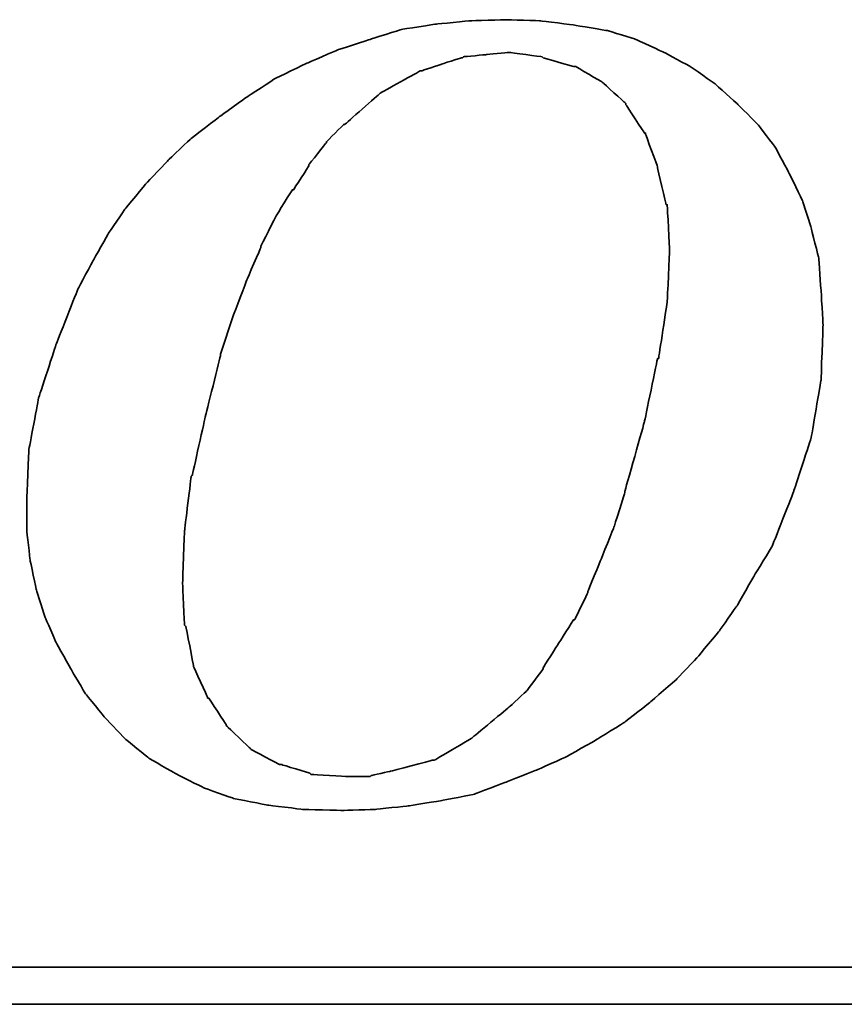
# Model space of a CAD drawing. Extents: x 21 to 250, y 56 to 189.
# Tile 43 of 49: x 211.92 to 214.27, y 118.06 to 120.88. Entities that reach past the tile are written whole.
import ezdxf

# ---------------------------------------------------------------- set-up
doc = ezdxf.new("R2010")
doc.units = 0
doc.header["$LTSCALE"] = 3
doc.header["$MEASUREMENT"] = 0
doc.layers.add('DIM', color=4, linetype='CONTINUOUS')
doc.layers.add('layer 1', color=7, linetype='CONTINUOUS')

# ---------------------------------------------------------------- blocks, each defined once
blk = doc.blocks.new('TBI MOTION logo(完整正式版)')
at = {"layer": 'layer 1', "color": 22, "lineweight": 35}
for points, knots in [([(35.79625, -6.98375), (35.79625, -6.98375), (36.23125, -7.43875), (36.23125, -7.43875), (36.23125, -7.43875), (36.23125, -7.43875), (36.75625, -7.87125), (36.75625, -7.87125), (36.75625, -7.87125), (36.75625, -7.87125), (37.33125, -8.20375), (37.33125, -8.20375), (37.33125, -8.20375), (37.33125, -8.20375), (37.95625, -8.51875), (37.95625, -8.51875), (37.95625, -8.51875), (37.95625, -8.51875), (38.62625, -8.75875), (38.62625, -8.75875), (38.62625, -8.75875), (38.62625, -8.75875), (39.37125, -8.90375), (39.37125, -8.90375), (39.37125, -8.90375), (39.37125, -8.90375), (40.14125, -8.99875), (40.14125, -8.99875), (40.14125, -8.99875), (40.14125, -8.99875), (41.02625, -9.02375), (41.02625, -9.02375), (41.02625, -9.02375), (41.02625, -9.02375), (41.74625, -8.99875), (41.74625, -8.99875), (41.74625, -8.99875), (41.74625, -8.99875), (42.46625, -8.92375), (42.46625, -8.92375), (42.46625, -8.92375), (42.46625, -8.92375), (43.21125, -8.80625), (43.21125, -8.80625), (43.21125, -8.80625), (43.21125, -8.80625), (43.93125, -8.66375), (43.93125, -8.66375), (43.93125, -8.66375), (43.93125, -8.66375), (44.62625, -8.39875), (44.62625, -8.39875), (44.62625, -8.39875), (44.62625, -8.39875), (45.29625, -8.13375), (45.29625, -8.13375), (45.29625, -8.13375), (45.29625, -8.13375), (45.94625, -7.84375), (45.94625, -7.84375), (45.94625, -7.84375), (45.94625, -7.84375), (46.61625, -7.46375), (46.61625, -7.46375), (46.61625, -7.46375), (46.61625, -7.46375), (47.24125, -7.07875), (47.24125, -7.07875), (47.24125, -7.07875), (47.24125, -7.07875), (47.81625, -6.62375), (47.81625, -6.62375), (47.81625, -6.62375), (47.81625, -6.62375), (48.36875, -6.14375), (48.36875, -6.14375), (48.36875, -6.14375), (48.36875, -6.14375), (48.84625, -5.64125), (48.84625, -5.64125), (48.84625, -5.64125), (48.84625, -5.64125), (49.32625, -5.06375), (49.32625, -5.06375), (49.32625, -5.06375), (49.32625, -5.06375), (49.71125, -4.51374), (49.71125, -4.51374), (49.71125, -4.51374), (49.71125, -4.51374), (50.09625, -3.83874), (50.09625, -3.83874), (50.09625, -3.83874), (50.09625, -3.83874), (50.48125, -3.21374), (50.48125, -3.21374), (50.48125, -3.21374), (50.48125, -3.21374), (50.96125, -1.99125), (50.96125, -1.99125), (50.96125, -1.99125), (50.96125, -1.99125), (51.34375, -0.81875), (51.34375, -0.81875), (51.34375, -0.81875), (51.34375, -0.81875), (51.56125, 0.45624), (51.56125, 0.45624), (51.56125, 0.45624), (51.56125, 0.45624), (51.60625, 1.67624), (51.60625, 1.67624), (51.60625, 1.67624), (51.60625, 1.67624), (51.56125, 2.44625), (51.56125, 2.44625), (51.56125, 2.44625), (51.56125, 2.44625), (51.51125, 3.14125), (51.51125, 3.14125), (51.51125, 3.14125), (51.51125, 3.14125), (51.34375, 3.81125), (51.34375, 3.81125), (51.34375, 3.81125), (51.34375, 3.81125), (51.15125, 4.41125), (51.15125, 4.41125), (51.15125, 4.41125), (51.15125, 4.41125), (50.86125, 5.01125), (50.86125, 5.01125), (50.86125, 5.01125), (50.86125, 5.01125), (50.55125, 5.58875), (50.55125, 5.58875), (50.55125, 5.58875), (50.55125, 5.58875), (50.16625, 6.09125), (50.16625, 6.09125), (50.16625, 6.09125), (50.16625, 6.09125), (49.71125, 6.54875), (49.71125, 6.54875), (49.71125, 6.54875), (49.71125, 6.54875), (49.23125, 6.98125), (49.23125, 6.98125), (49.23125, 6.98125), (49.23125, 6.98125), (48.67875, 7.36625), (48.67875, 7.36625), (48.67875, 7.36625), (48.67875, 7.36625), (48.10375, 7.67625), (48.10375, 7.67625), (48.10375, 7.67625), (48.10375, 7.67625), (47.48125, 7.96375), (47.48125, 7.96375), (47.48125, 7.96375), (47.48125, 7.96375), (46.85625, 8.15625), (46.85625, 8.15625), (46.85625, 8.15625), (46.85625, 8.15625), (46.13625, 8.27624), (46.13625, 8.27624), (46.13625, 8.27624), (46.13625, 8.27624), (45.39125, 8.37125), (45.39125, 8.37125), (45.39125, 8.37125), (45.39125, 8.37125), (44.62625, 8.39624), (44.62625, 8.39624), (44.62625, 8.39624), (44.62625, 8.39624), (43.83625, 8.37125), (43.83625, 8.37125), (43.83625, 8.37125), (43.83625, 8.37125), (43.09125, 8.30125), (43.09125, 8.30125), (43.09125, 8.30125), (43.09125, 8.30125), (42.32125, 8.18125), (42.32125, 8.18125), (42.32125, 8.18125), (42.32125, 8.18125), (41.62875, 7.96375), (41.62875, 7.96375), (41.62875, 7.96375), (41.62875, 7.96375), (40.90625, 7.72625), (40.90625, 7.72625), (40.90625, 7.72625), (40.90625, 7.72625), (40.23624, 7.43625), (40.23624, 7.43625), (40.23624, 7.43625), (40.23624, 7.43625), (39.54124, 7.10125), (39.54124, 7.10125), (39.54124, 7.10125), (39.54124, 7.10125), (38.91625, 6.69125), (38.91625, 6.69125), (38.91625, 6.69125), (38.91625, 6.69125), (38.31625, 6.26125), (38.31625, 6.26125), (38.31625, 6.26125), (38.31625, 6.26125), (37.69125, 5.78125), (37.69125, 5.78125), (37.69125, 5.78125), (37.69125, 5.78125), (37.18625, 5.30125), (37.18625, 5.30125), (37.18625, 5.30125), (37.18625, 5.30125), (36.70625, 4.79624), (36.70625, 4.79624), (36.70625, 4.79624), (36.70625, 4.79624), (36.23125, 4.22125), (36.23125, 4.22125), (36.23125, 4.22125), (36.23125, 4.22125), (35.87124, 3.69375), (35.87124, 3.69375), (35.87124, 3.69375), (35.87124, 3.69375), (35.53125, 3.09125), (35.53125, 3.09125), (35.53125, 3.09125), (35.53125, 3.09125), (35.19875, 2.47125), (35.19875, 2.47125), (35.19875, 2.47125), (35.19875, 2.47125), (34.71625, 1.24625), (34.71625, 1.24625), (34.71625, 1.24625), (34.71625, 1.24625), (34.33125, 0.06874), (34.33125, 0.06874), (34.33125, 0.06874), (34.33125, 0.06874), (34.11625, -1.07875), (34.11625, -1.07875), (34.11625, -1.07875), (34.11625, -1.07875), (34.07125, -2.15875), (34.07125, -2.15875), (34.07125, -2.15875), (34.07125, -2.15875), (34.07125, -2.85375), (34.07125, -2.85375), (34.07125, -2.85375), (34.07125, -2.85375), (34.14125, -3.50375), (34.14125, -3.50375), (34.14125, -3.50375), (34.14125, -3.50375), (34.28625, -4.17375), (34.28625, -4.17375), (34.28625, -4.17375), (34.28625, -4.17375), (34.47625, -4.77624), (34.47625, -4.77624), (34.47625, -4.77624), (34.47625, -4.77624), (34.71625, -5.32625), (34.71625, -5.32625), (34.71625, -5.32625), (34.71625, -5.32625), (35.05375, -5.92875), (35.05375, -5.92875), (35.05375, -5.92875), (35.05375, -5.92875), (35.36375, -6.45375), (35.36375, -6.45375), (35.36375, -6.45375), (35.36375, -6.45375), (35.79625, -6.98375), (35.79625, -6.98375)], [0, 0, 0, 0, 0.01388889, 0.01388889, 0.01388889, 0.0138889, 0.02777778, 0.02777778, 0.02777778, 0.02777779, 0.04166667, 0.04166667, 0.04166667, 0.04166668, 0.05555556, 0.05555556, 0.05555556, 0.05555557, 0.06944444, 0.06944444, 0.06944444, 0.06944445, 0.08333333, 0.08333333, 0.08333333, 0.08333334, 0.09722222, 0.09722222, 0.09722222, 0.09722223, 0.11111111, 0.11111111, 0.11111111, 0.11111112, 0.125, 0.125, 0.125, 0.12500001, 0.13888889, 0.13888889, 0.13888889, 0.1388889, 0.15277778, 0.15277778, 0.15277778, 0.15277779, 0.16666667, 0.16666667, 0.16666667, 0.16666668, 0.18055556, 0.18055556, 0.18055556, 0.18055557, 0.19444444, 0.19444444, 0.19444444, 0.19444445, 0.20833333, 0.20833333, 0.20833333, 0.20833334, 0.22222222, 0.22222222, 0.22222222, 0.22222223, 0.23611111, 0.23611111, 0.23611111, 0.23611112, 0.25, 0.25, 0.25, 0.25000001, 0.26388889, 0.26388889, 0.26388889, 0.2638889, 0.27777778, 0.27777778, 0.27777778, 0.27777779, 0.29166667, 0.29166667, 0.29166667, 0.29166668, 0.30555556, 0.30555556, 0.30555556, 0.30555557, 0.31944444, 0.31944444, 0.31944444, 0.31944445, 0.33333333, 0.33333333, 0.33333333, 0.33333334, 0.34722222, 0.34722222, 0.34722222, 0.34722223, 0.36111111, 0.36111111, 0.36111111, 0.36111112, 0.375, 0.375, 0.375, 0.37500001, 0.38888889, 0.38888889, 0.38888889, 0.3888889, 0.40277778, 0.40277778, 0.40277778, 0.40277779, 0.41666667, 0.41666667, 0.41666667, 0.41666668, 0.43055556, 0.43055556, 0.43055556, 0.43055557, 0.44444444, 0.44444444, 0.44444444, 0.44444445, 0.45833333, 0.45833333, 0.45833333, 0.45833334, 0.47222222, 0.47222222, 0.47222222, 0.47222223, 0.48611111, 0.48611111, 0.48611111, 0.48611112, 0.5, 0.5, 0.5, 0.50000001, 0.51388889, 0.51388889, 0.51388889, 0.5138889, 0.52777778, 0.52777778, 0.52777778, 0.52777779, 0.54166667, 0.54166667, 0.54166667, 0.54166668, 0.55555556, 0.55555556, 0.55555556, 0.55555557, 0.56944444, 0.56944444, 0.56944444, 0.56944445, 0.58333333, 0.58333333, 0.58333333, 0.58333334, 0.59722222, 0.59722222, 0.59722222, 0.59722223, 0.61111111, 0.61111111, 0.61111111, 0.61111112, 0.625, 0.625, 0.625, 0.62500001, 0.63888889, 0.63888889, 0.63888889, 0.6388889, 0.65277778, 0.65277778, 0.65277778, 0.65277779, 0.66666667, 0.66666667, 0.66666667, 0.66666668, 0.68055556, 0.68055556, 0.68055556, 0.68055557, 0.69444444, 0.69444444, 0.69444444, 0.69444445, 0.70833333, 0.70833333, 0.70833333, 0.70833334, 0.72222222, 0.72222222, 0.72222222, 0.72222223, 0.73611111, 0.73611111, 0.73611111, 0.73611112, 0.75, 0.75, 0.75, 0.75000001, 0.76388889, 0.76388889, 0.76388889, 0.7638889, 0.77777778, 0.77777778, 0.77777778, 0.77777779, 0.79166667, 0.79166667, 0.79166667, 0.79166668, 0.80555556, 0.80555556, 0.80555556, 0.80555557, 0.81944444, 0.81944444, 0.81944444, 0.81944445, 0.83333333, 0.83333333, 0.83333333, 0.83333334, 0.84722222, 0.84722222, 0.84722222, 0.84722223, 0.86111111, 0.86111111, 0.86111111, 0.86111112, 0.875, 0.875, 0.875, 0.87500001, 0.88888889, 0.88888889, 0.88888889, 0.8888889, 0.90277778, 0.90277778, 0.90277778, 0.90277779, 0.91666667, 0.91666667, 0.91666667, 0.91666668, 0.93055556, 0.93055556, 0.93055556, 0.93055557, 0.94444444, 0.94444444, 0.94444444, 0.94444445, 0.95833333, 0.95833333, 0.95833333, 0.95833334, 0.97222222, 0.97222222, 0.97222222, 0.97222223, 0.98611111, 0.98611111, 0.98611111, 0.98611112, 1, 1, 1, 1]), ([(38.33875, 1.03124), (38.33875, 1.03124), (38.62625, 1.89625), (38.62625, 1.89625), (38.62625, 1.89625), (38.62625, 1.89625), (38.91625, 2.66375), (38.91625, 2.66375), (38.91625, 2.66375), (38.91625, 2.66375), (39.22625, 3.38125), (39.22625, 3.38125), (39.22625, 3.38125), (39.22625, 3.38125), (39.22625, 3.40624), (39.22625, 3.40624), (39.22625, 3.40624), (39.22625, 3.40624), (39.56124, 4.07624), (39.56124, 4.07624), (39.56124, 4.07624), (39.56124, 4.07624), (39.92125, 4.65125), (39.92125, 4.65125), (39.92125, 4.65125), (39.92125, 4.65125), (39.94625, 4.65125), (39.94625, 4.65125), (39.94625, 4.65125), (39.94625, 4.65125), (40.28125, 5.17875), (40.28125, 5.17875), (40.28125, 5.17875), (40.28125, 5.17875), (40.28125, 5.20375), (40.28125, 5.20375), (40.28125, 5.20375), (40.28125, 5.20375), (40.66875, 5.68625), (40.66875, 5.68625), (40.66875, 5.68625), (40.66875, 5.68625), (40.66875, 5.70625), (40.66875, 5.70625), (40.66875, 5.70625), (40.66875, 5.70625), (41.05124, 6.09125), (41.05124, 6.09125), (41.05124, 6.09125), (41.05124, 6.09125), (41.07625, 6.09125), (41.07625, 6.09125), (41.07625, 6.09125), (41.07625, 6.09125), (41.84125, 6.76625), (41.84125, 6.76625), (41.84125, 6.76625), (41.84125, 6.76625), (41.86625, 6.78625), (41.86625, 6.78625), (41.86625, 6.78625), (41.86625, 6.78625), (42.73125, 7.26624), (42.73125, 7.26624), (42.73125, 7.26624), (42.73125, 7.26624), (42.75625, 7.26624), (42.75625, 7.26624), (42.75625, 7.26624), (42.75625, 7.26624), (43.18625, 7.41125), (43.18625, 7.41125), (43.18625, 7.41125), (43.18625, 7.41125), (43.64125, 7.55625), (43.64125, 7.55625), (43.64125, 7.55625), (43.64125, 7.55625), (43.66625, 7.55625), (43.66625, 7.55625), (43.66625, 7.55625), (43.66625, 7.55625), (43.69125, 7.58124), (43.69125, 7.58124), (43.69125, 7.58124), (43.69125, 7.58124), (44.19125, 7.62625), (44.19125, 7.62625), (44.19125, 7.62625), (44.19125, 7.62625), (44.67125, 7.67625), (44.67125, 7.67625), (44.67125, 7.67625), (44.67125, 7.67625), (44.69625, 7.67625), (44.69625, 7.67625), (44.69625, 7.67625), (44.69625, 7.67625), (45.41875, 7.58124), (45.41875, 7.58124), (45.41875, 7.58124), (45.41875, 7.58124), (45.44125, 7.55625), (45.44125, 7.55625), (45.44125, 7.55625), (45.44125, 7.55625), (46.11125, 7.36625), (46.11125, 7.36625), (46.11125, 7.36625), (46.11125, 7.36625), (46.13625, 7.36625), (46.13625, 7.36625), (46.13625, 7.36625), (46.13625, 7.36625), (46.15875, 7.36625), (46.15875, 7.36625), (46.15875, 7.36625), (46.15875, 7.36625), (46.73625, 7.02624), (46.73625, 7.02624), (46.73625, 7.02624), (46.73625, 7.02624), (46.76125, 7.00624), (46.76125, 7.00624), (46.76125, 7.00624), (46.76125, 7.00624), (47.24125, 6.57124), (47.24125, 6.57124), (47.24125, 6.57124), (47.24125, 6.57124), (47.26625, 6.54875), (47.26625, 6.54875), (47.26625, 6.54875), (47.26625, 6.54875), (47.26625, 6.52375), (47.26625, 6.52375), (47.26625, 6.52375), (47.26625, 6.52375), (47.67375, 5.89875), (47.67375, 5.89875), (47.67375, 5.89875), (47.67375, 5.89875), (47.69625, 5.89875), (47.69625, 5.89875), (47.69625, 5.89875), (47.69625, 5.89875), (47.69625, 5.87625), (47.69625, 5.87625), (47.69625, 5.87625), (47.69625, 5.87625), (47.96125, 5.15625), (47.96125, 5.15625), (47.96125, 5.15625), (47.96125, 5.15625), (47.96125, 5.13125), (47.96125, 5.13125), (47.96125, 5.13125), (47.96125, 5.13125), (48.15125, 4.31875), (48.15125, 4.31875), (48.15125, 4.31875), (48.15125, 4.31875), (48.17625, 4.31875), (48.17625, 4.31875), (48.17625, 4.31875), (48.17625, 4.31875), (48.17625, 4.29125), (48.17625, 4.29125), (48.17625, 4.29125), (48.17625, 4.29125), (48.22625, 3.33125), (48.22625, 3.33125), (48.22625, 3.33125), (48.22625, 3.33125), (48.22625, 3.30875), (48.22625, 3.30875), (48.22625, 3.30875), (48.22625, 3.30875), (48.17625, 2.20624), (48.17625, 2.20624), (48.17625, 2.20624), (48.17625, 2.20624), (48.17625, 2.18124), (48.17625, 2.18124), (48.17625, 2.18124), (48.17625, 2.18124), (47.98375, 0.93624), (47.98375, 0.93624), (47.98375, 0.93624), (47.98375, 0.93624), (47.96125, 0.93624), (47.96125, 0.93624), (47.96125, 0.93624), (47.96125, 0.93624), (47.67375, -0.45874), (47.67375, -0.45874), (47.67375, -0.45874), (47.67375, -0.45874), (47.24125, -1.99125), (47.24125, -1.99125), (47.24125, -1.99125), (47.24125, -1.99125), (47.24125, -2.01874), (47.24125, -2.01874), (47.24125, -2.01874), (47.24125, -2.01874), (47.00125, -2.78375), (47.00125, -2.78375), (47.00125, -2.78375), (47.00125, -2.78375), (46.71125, -3.50375), (46.71125, -3.50375), (46.71125, -3.50375), (46.71125, -3.50375), (46.42625, -4.19875), (46.42625, -4.19875), (46.42625, -4.19875), (46.42625, -4.19875), (46.42625, -4.22375), (46.42625, -4.22375), (46.42625, -4.22375), (46.42625, -4.22375), (46.13625, -4.82374), (46.13625, -4.82374), (46.13625, -4.82374), (46.13625, -4.82374), (46.11125, -4.82374), (46.11125, -4.82374), (46.11125, -4.82374), (46.11125, -4.82374), (45.77625, -5.35125), (45.77625, -5.35125), (45.77625, -5.35125), (45.77625, -5.35125), (45.44125, -5.87875), (45.44125, -5.87875), (45.44125, -5.87875), (45.44125, -5.87875), (45.44125, -5.90375), (45.44125, -5.90375), (45.44125, -5.90375), (45.44125, -5.90375), (45.10625, -6.35875), (45.10625, -6.35875), (45.10625, -6.35875), (45.10625, -6.35875), (45.08125, -6.38375), (45.08125, -6.38375), (45.08125, -6.38375), (45.08125, -6.38375), (44.69625, -6.74375), (44.69625, -6.74375), (44.69625, -6.74375), (44.69625, -6.74375), (43.88375, -7.41625), (43.88375, -7.41625), (43.88375, -7.41625), (43.88375, -7.41625), (43.85625, -7.43875), (43.85625, -7.43875), (43.85625, -7.43875), (43.85625, -7.43875), (43.04125, -7.91875), (43.04125, -7.91875), (43.04125, -7.91875), (43.04125, -7.91875), (43.01625, -7.91875), (43.01625, -7.91875), (43.01625, -7.91875), (43.01625, -7.91875), (42.99625, -7.91875), (42.99625, -7.91875), (42.99625, -7.91875), (42.99625, -7.91875), (42.08125, -8.15875), (42.08125, -8.15875), (42.08125, -8.15875), (42.08125, -8.15875), (41.65125, -8.25625), (41.65125, -8.25625), (41.65125, -8.25625), (41.65125, -8.25625), (41.62875, -8.27875), (41.62875, -8.27875), (41.62875, -8.27875), (41.62875, -8.27875), (41.60125, -8.27875), (41.60125, -8.27875), (41.60125, -8.27875), (41.60125, -8.27875), (41.12125, -8.27875), (41.12125, -8.27875), (41.12125, -8.27875), (41.12125, -8.27875), (40.35624, -8.23125), (40.35624, -8.23125), (40.35624, -8.23125), (40.35624, -8.23125), (40.33125, -8.23125), (40.33125, -8.23125), (40.33125, -8.23125), (40.33125, -8.23125), (40.30625, -8.20375), (40.30625, -8.20375), (40.30625, -8.20375), (40.30625, -8.20375), (39.68375, -8.01375), (39.68375, -8.01375), (39.68375, -8.01375), (39.68375, -8.01375), (39.66124, -8.01375), (39.66124, -8.01375), (39.66124, -8.01375), (39.66124, -8.01375), (39.63625, -8.01375), (39.63625, -8.01375), (39.63625, -8.01375), (39.63625, -8.01375), (39.01125, -7.67875), (39.01125, -7.67875), (39.01125, -7.67875), (39.01125, -7.67875), (38.98875, -7.65375), (38.98875, -7.65375), (38.98875, -7.65375), (38.98875, -7.65375), (38.48625, -7.17375), (38.48625, -7.17375), (38.48625, -7.17375), (38.48625, -7.17375), (38.45875, -7.14875), (38.45875, -7.14875), (38.45875, -7.14875), (38.45875, -7.14875), (38.45875, -7.12875), (38.45875, -7.12875), (38.45875, -7.12875), (38.45875, -7.12875), (38.07625, -6.54875), (38.07625, -6.54875), (38.07625, -6.54875), (38.07625, -6.54875), (38.05125, -6.54875), (38.05125, -6.54875), (38.05125, -6.54875), (38.05125, -6.54875), (38.05125, -6.52875), (38.05125, -6.52875), (38.05125, -6.52875), (38.05125, -6.52875), (37.74125, -5.85375), (37.74125, -5.85375), (37.74125, -5.85375), (37.74125, -5.85375), (37.74125, -5.82875), (37.74125, -5.82875), (37.74125, -5.82875), (37.74125, -5.82875), (37.57375, -4.96875), (37.57375, -4.96875), (37.57375, -4.96875), (37.57375, -4.96875), (37.54625, -4.94375), (37.54625, -4.94375), (37.54625, -4.94375), (37.54625, -4.94375), (37.50125, -4.03375), (37.50125, -4.03375), (37.50125, -4.03375), (37.50125, -4.03375), (37.50125, -4.00875), (37.50125, -4.00875), (37.50125, -4.00875), (37.50125, -4.00875), (37.54625, -2.85375), (37.54625, -2.85375), (37.54625, -2.85375), (37.54625, -2.85375), (37.69125, -1.65875), (37.69125, -1.65875), (37.69125, -1.65875), (37.69125, -1.65875), (37.71624, -1.63375), (37.71624, -1.63375), (37.71624, -1.63375), (37.71624, -1.63375), (38.00375, -0.33875), (38.00375, -0.33875), (38.00375, -0.33875), (38.00375, -0.33875), (38.33875, 1.00624), (38.33875, 1.00624), (38.33875, 1.00624), (38.33875, 1.00624), (38.33875, 1.03124), (38.33875, 1.03124)], [0, 0, 0, 0, 0.01010101, 0.01010101, 0.01010101, 0.01010102, 0.02020202, 0.02020202, 0.02020202, 0.02020203, 0.03030303, 0.03030303, 0.03030303, 0.03030304, 0.04040404, 0.04040404, 0.04040404, 0.04040405, 0.05050505, 0.05050505, 0.05050505, 0.05050506, 0.06060606, 0.06060606, 0.06060606, 0.06060607, 0.07070707, 0.07070707, 0.07070707, 0.07070708, 0.08080808, 0.08080808, 0.08080808, 0.08080809, 0.09090909, 0.09090909, 0.09090909, 0.0909091, 0.1010101, 0.1010101, 0.1010101, 0.10101011, 0.11111111, 0.11111111, 0.11111111, 0.11111112, 0.12121212, 0.12121212, 0.12121212, 0.12121213, 0.13131313, 0.13131313, 0.13131313, 0.13131314, 0.14141414, 0.14141414, 0.14141414, 0.14141415, 0.15151515, 0.15151515, 0.15151515, 0.15151516, 0.16161616, 0.16161616, 0.16161616, 0.16161617, 0.17171717, 0.17171717, 0.17171717, 0.17171718, 0.18181818, 0.18181818, 0.18181818, 0.18181819, 0.19191919, 0.19191919, 0.19191919, 0.1919192, 0.2020202, 0.2020202, 0.2020202, 0.20202021, 0.21212121, 0.21212121, 0.21212121, 0.21212122, 0.22222222, 0.22222222, 0.22222222, 0.22222223, 0.23232323, 0.23232323, 0.23232323, 0.23232324, 0.24242424, 0.24242424, 0.24242424, 0.24242425, 0.25252525, 0.25252525, 0.25252525, 0.25252526, 0.26262626, 0.26262626, 0.26262626, 0.26262627, 0.27272727, 0.27272727, 0.27272727, 0.27272728, 0.28282828, 0.28282828, 0.28282828, 0.28282829, 0.29292929, 0.29292929, 0.29292929, 0.2929293, 0.3030303, 0.3030303, 0.3030303, 0.30303031, 0.31313131, 0.31313131, 0.31313131, 0.31313132, 0.32323232, 0.32323232, 0.32323232, 0.32323233, 0.33333333, 0.33333333, 0.33333333, 0.33333334, 0.34343434, 0.34343434, 0.34343434, 0.34343435, 0.35353535, 0.35353535, 0.35353535, 0.35353536, 0.36363636, 0.36363636, 0.36363636, 0.36363637, 0.37373737, 0.37373737, 0.37373737, 0.37373738, 0.38383838, 0.38383838, 0.38383838, 0.38383839, 0.39393939, 0.39393939, 0.39393939, 0.3939394, 0.4040404, 0.4040404, 0.4040404, 0.40404041, 0.41414141, 0.41414141, 0.41414141, 0.41414142, 0.42424242, 0.42424242, 0.42424242, 0.42424243, 0.43434343, 0.43434343, 0.43434343, 0.43434344, 0.44444444, 0.44444444, 0.44444444, 0.44444445, 0.45454545, 0.45454545, 0.45454545, 0.45454546, 0.46464646, 0.46464646, 0.46464646, 0.46464647, 0.47474747, 0.47474747, 0.47474747, 0.47474748, 0.48484848, 0.48484848, 0.48484848, 0.48484849, 0.49494949, 0.49494949, 0.49494949, 0.4949495, 0.50505051, 0.50505051, 0.50505051, 0.50505052, 0.51515152, 0.51515152, 0.51515152, 0.51515153, 0.52525253, 0.52525253, 0.52525253, 0.52525254, 0.53535354, 0.53535354, 0.53535354, 0.53535355, 0.54545455, 0.54545455, 0.54545455, 0.54545456, 0.55555556, 0.55555556, 0.55555556, 0.55555557, 0.56565657, 0.56565657, 0.56565657, 0.56565658, 0.57575758, 0.57575758, 0.57575758, 0.57575759, 0.58585859, 0.58585859, 0.58585859, 0.5858586, 0.5959596, 0.5959596, 0.5959596, 0.59595961, 0.60606061, 0.60606061, 0.60606061, 0.60606062, 0.61616162, 0.61616162, 0.61616162, 0.61616163, 0.62626263, 0.62626263, 0.62626263, 0.62626264, 0.63636364, 0.63636364, 0.63636364, 0.63636365, 0.64646465, 0.64646465, 0.64646465, 0.64646466, 0.65656566, 0.65656566, 0.65656566, 0.65656567, 0.66666667, 0.66666667, 0.66666667, 0.66666668, 0.67676768, 0.67676768, 0.67676768, 0.67676769, 0.68686869, 0.68686869, 0.68686869, 0.6868687, 0.6969697, 0.6969697, 0.6969697, 0.69696971, 0.70707071, 0.70707071, 0.70707071, 0.70707072, 0.71717172, 0.71717172, 0.71717172, 0.71717173, 0.72727273, 0.72727273, 0.72727273, 0.72727274, 0.73737374, 0.73737374, 0.73737374, 0.73737375, 0.74747475, 0.74747475, 0.74747475, 0.74747476, 0.75757576, 0.75757576, 0.75757576, 0.75757577, 0.76767677, 0.76767677, 0.76767677, 0.76767678, 0.77777778, 0.77777778, 0.77777778, 0.77777779, 0.78787879, 0.78787879, 0.78787879, 0.7878788, 0.7979798, 0.7979798, 0.7979798, 0.79797981, 0.80808081, 0.80808081, 0.80808081, 0.80808082, 0.81818182, 0.81818182, 0.81818182, 0.81818183, 0.82828283, 0.82828283, 0.82828283, 0.82828284, 0.83838384, 0.83838384, 0.83838384, 0.83838385, 0.84848485, 0.84848485, 0.84848485, 0.84848486, 0.85858586, 0.85858586, 0.85858586, 0.85858587, 0.86868687, 0.86868687, 0.86868687, 0.86868688, 0.87878788, 0.87878788, 0.87878788, 0.87878789, 0.88888889, 0.88888889, 0.88888889, 0.8888889, 0.8989899, 0.8989899, 0.8989899, 0.89898991, 0.90909091, 0.90909091, 0.90909091, 0.90909092, 0.91919192, 0.91919192, 0.91919192, 0.91919193, 0.92929293, 0.92929293, 0.92929293, 0.92929294, 0.93939394, 0.93939394, 0.93939394, 0.93939395, 0.94949495, 0.94949495, 0.94949495, 0.94949496, 0.95959596, 0.95959596, 0.95959596, 0.95959597, 0.96969697, 0.96969697, 0.96969697, 0.96969698, 0.97979798, 0.97979798, 0.97979798, 0.97979799, 0.98989899, 0.98989899, 0.98989899, 0.989899, 1, 1, 1, 1]), ([(75.90875, -9.47875), (75.90875, -9.47875), (75.90875, -12.28625), (75.90875, -12.28625), (75.90875, -12.28625), (75.90875, -12.28625), (75.90875, -12.47875), (75.90875, -12.47875), (75.90875, -12.47875), (75.90875, -12.47875), (75.71625, -12.47875), (75.71625, -12.47875), (75.71625, -12.47875), (75.71625, -12.47875), (-88.32875, -12.47875), (-88.32875, -12.47875), (-88.32875, -12.47875), (-88.32875, -12.47875), (-88.32875, -13.29375), (-88.32875, -13.29375), (-88.32875, -13.29375), (-88.32875, -13.29375), (82.89125, -13.29375), (82.89125, -13.29375), (82.89125, -13.29375), (82.89125, -13.29375), (75.90875, -9.47875), (75.90875, -9.47875)], [0, 0, 0, 0, 0.14285714, 0.14285714, 0.14285714, 0.14285715, 0.28571429, 0.28571429, 0.28571429, 0.2857143, 0.42857143, 0.42857143, 0.42857143, 0.42857144, 0.57142857, 0.57142857, 0.57142857, 0.57142858, 0.71428571, 0.71428571, 0.71428571, 0.71428572, 0.85714286, 0.85714286, 0.85714286, 0.85714287, 1, 1, 1, 1])]:
    blk.add_open_spline(points, degree=3, knots=knots, dxfattribs=at)

msp = doc.modelspace()

# ---------------------------------------------------------------- block references
at = {"layer": 'DIM', "xscale": 0.1296000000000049, "yscale": 0.1296000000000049, "zscale": 0.1296000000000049}
msp.add_blockref('TBI MOTION logo(完整正式版)', (207.5259, 119.7871), dxfattribs=at)

doc.saveas('drawing.dxf')
